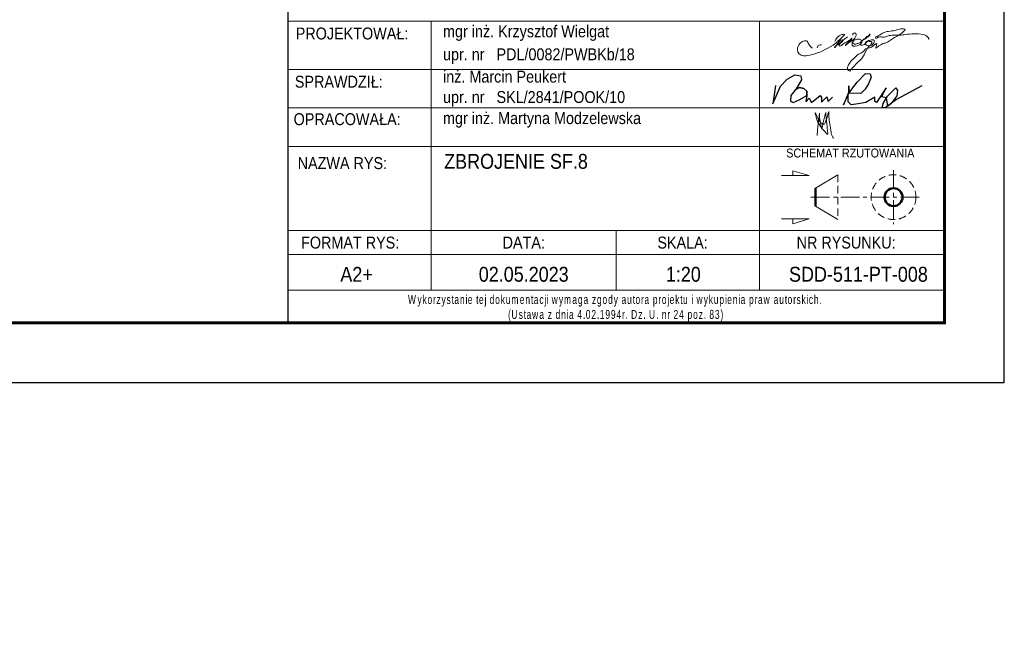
# Model space of a CAD drawing. Extents: x 366671 to 383406, y -114849 to -104075.
# Tile 10 of 13: x 379493 to 382791, y -114849 to -112773. Entities that reach past the tile are written whole.
import ezdxf
from ezdxf.enums import TextEntityAlignment as Align

# ---------------------------------------------------------------- set-up
doc = ezdxf.new("R2010")
doc.units = 0
doc.header["$LTSCALE"] = 5
doc.header["$MEASUREMENT"] = 0
doc.linetypes.add('HIDDEN', pattern=[0.375, 0.25, -0.125])
doc.linetypes.add('MITTE', pattern=[2, 1.25, -0.25, 0.25, -0.25])
doc.layers.add('_FORMATKA', color=8, linetype='Continuous', lineweight=15, plot=False)
for name, color, linetype, lineweight in [('_RAMKA', 7, 'Continuous', 35), ('PS_DIM', 4, 'Continuous', 13), ('PS_HIDDEN', 2, 'HIDDEN', 13), ('PS_MIDLINE', 5, 'MITTE', 13), ('PS_POS', 1, 'Continuous', 15), ('PS_SOLID', 7, 'Continuous', 20), ('PS_TEXT', 3, 'Continuous', 13)]:
    doc.layers.add(name, color=color, linetype=linetype, lineweight=lineweight)
doc.layers.add('_tabelka', color=7, linetype='Continuous')
doc.styles.add('ARIAL', font='arial.ttf')
doc.styles.add('gil', font='GIL_____.TTF', dxfattribs={"width": 0.9})

# ---------------------------------------------------------------- blocks, each defined once
blk = doc.blocks.new('*U16')
at = {"layer": '_FORMATKA', "lineweight": -3}
blk.add_lwpolyline([(-800, 0), (0, 0), (0, 420), (-800, 420)], close=True, dxfattribs=at)
at = {"layer": '_RAMKA', "lineweight": -3, "const_width": 0.5}
blk.add_lwpolyline([(-770, 10), (-10, 10), (-10, 410), (-770, 410)], close=True, dxfattribs=at)
blk = doc.blocks.new('A$C077725B1')
at = {"layer": 'PS_SOLID', "color": 5, "lineweight": 25}
for points in [[(0.45, 3.96), (0, 0.74), (1.35, 3.86), (2.53, 5.09), (3.87, 5.86), (4.96, 5.66), (5.03, 4.97), (4.09, 3.39), (3.17, 2.17), (3.12, 1.2), (3.6, 0.93), (4.61, 1.41), (5.99, 2.21), (5.97, 2.95), (5.49, 3.43), (4.71, 3.58), (3.95, 3.2), (4.71, 3.58), (5.49, 3.43), (5.97, 2.95), (5.99, 2.21), (5.79, 1.09), (6.4, 1.71), (6.83, 0.96), (8.36, 2.21), (8.58, 1.82), (8.58, 1.03), (9.53, 1.97), (9.77, 1.14), (10.51, 1.89)], [(26.25, 3.91), (21.8, 1.47), (19.81, 0), (19.26, 0), (19.47, 0.79), (20.21, 2.08), (21.68, 3.55), (21.99, 3.05), (21.86, 2.14), (20.81, 0.74), (20.25, 0.33), (20.03, 1.78), (19.17, 1.98), (19.96, 3.54), (18.27, 0.97), (18, 1.12), (18, 1.91), (16.37, 0.97), (15.05, 0.72), (13.81, 0.54), (13.29, 1.06), (13.29, 2.56), (12.47, 0.52), (13.42, 2.59), (13.42, 3.89), (13.42, 2.59), (14.85, 4.56), (16.34, 6.04), (17.15, 6.01), (17.36, 5.44), (16.89, 4.25), (16.25, 3.31), (15.51, 2.56), (13.42, 2.59)]]:
    blk.add_lwpolyline(points, dxfattribs=at)
blk = doc.blocks.new('tabela_rys')
at = {"layer": '_tabelka', "color": 251, "lineweight": 15}
for p, q in [((21.62, 58.32), (131.62, 58.32)), ((21.62, 58.32), (131.62, 58.32)), ((45.62, 58.32), (45.62, 37.33)), ((100.62, 58.32), (100.62, 37.33)), ((21.62, 50.24), (131.62, 50.24)), ((21.62, 43.79), (131.62, 43.79)), ((21.62, 37.33), (131.62, 37.33)), ((21.62, 37.33), (131.62, 37.33)), ((21.62, 37.33), (131.62, 37.33)), ((21.62, 37.33), (131.62, 37.33)), ((21.62, 37.33), (131.62, 37.33)), ((21.62, 37.33), (131.62, 37.33)), ((21.62, 37.33), (131.62, 37.33)), ((21.62, 37.33), (131.62, 37.33)), ((45.62, 37.33), (45.62, 23.22)), ((100.62, 37.33), (100.62, 13.22)), ((21.62, 23.22), (131.62, 23.22)), ((131.62, 23.22), (21.62, 23.22)), ((45.62, 23.22), (45.62, 13.22)), ((76.62, 23.22), (76.62, 13.22)), ((21.62, 19.22), (131.62, 19.22)), ((21.62, 13.22), (131.62, 13.22))]:
    blk.add_line(p, q, dxfattribs=at)
at = {"layer": '_tabelka', "color": 251, "lineweight": 30}
blk.add_lwpolyline([(131.62, 123.55), (21.62, 123.55), (21.62, 7.77), (131.62, 7.77)], close=True, dxfattribs=at)
at = {"layer": 'PS_DIM', "color": 5, "true_color": 0x1d16e9}
for points in [[(109.48, 53.8), (108.99, 54.29), (108.79, 54.65), (108.6, 54.97), (107.99, 54.97), (107.36, 54.6), (106.97, 53.57), (107.12, 53.03), (107.77, 52.55), (108.62, 52.55), (110.32, 53), (114.18, 55.37), (114.63, 55.81), (114.9, 56.08), (114.41, 56.08), (113.23, 54.9)], [(115.36, 55.7), (113.22, 53.93), (113.18, 53.9), (113.18, 53.98), (113.33, 54.13), (113.56, 54.36), (114.45, 55.17), (114.55, 55.14), (113.99, 54.42), (113.95, 54.18), (114.03, 54.16), (114.58, 54.48), (115.19, 54.83), (115.46, 54.98), (115.73, 55.14), (115.95, 55.36), (116.04, 55.45), (116.06, 55.39), (116.02, 55.28), (115.29, 54.61), (115.06, 54.38), (115.02, 54.23), (115.14, 54.35), (115.64, 54.75), (116.77, 55.82), (116.82, 56), (116.82, 56.17), (116.69, 56.3), (116.5, 56.3), (116.26, 56.24), (116.23, 56.11), (116.23, 56)], [(116.27, 54.78), (116.4, 54.56), (116.58, 54.45), (116.96, 54.56), (117.27, 54.64), (117.58, 54.82), (117.66, 55.11), (117.19, 55.3), (116.43, 55.09), (116.18, 54.85), (116.11, 54.56), (116.28, 54.15), (116.65, 54.15), (117.64, 54.62), (118.01, 55.28), (118.3, 55.44), (118.6, 55.74), (118.91, 55.92), (119.04, 56.14), (119.09, 56.16), (118.24, 55.3), (117.84, 55.07), (117.57, 54.61), (117.57, 54.35), (118.03, 54.35), (118.3, 54.51), (118.35, 54.72), (118.63, 54.99), (119.09, 55.11), (119.38, 55.19), (119.72, 55.19), (119.86, 54.94), (119.56, 54.42), (119.25, 54.24), (118.63, 54.24), (118.45, 54.43), (118.39, 54.64), (119.46, 54.8), (119.3, 54.52), (119.18, 54.31), (118.99, 54.13), (118.15, 52.67), (115.93, 50.15), (115.75, 49.97), (115.52, 50.04), (115.33, 50.36), (115.46, 50.86), (115.83, 51.49), (116.51, 52.17), (116.97, 52.63), (117.94, 53.19), (118.45, 53.7), (119.24, 53.91), (120.28, 54.51), (120.08, 53.78), (120.47, 54.09), (120.72, 54.24), (120.96, 54.38), (121.28, 54.56), (121.66, 54.66), (123.03, 55.46), (124.83, 56.69), (124.99, 56.96), (124.75, 57.03), (124.29, 57.03), (123.37, 56.78), (122.22, 56.61), (121.4, 56.39), (120.69, 55.98), (120.26, 55.73), (120.02, 55.6), (120.05, 55.5), (120.57, 55.64), (121.34, 55.64), (122.15, 55.85), (123.03, 55.97), (124.11, 55.97), (125.01, 56.08), (128, 56.08), (128.89, 55.57), (128.97, 55.25), (128.95, 55.23)], [(111.02, 54.38), (110.58, 54.31), (110.37, 54.14), (110.28, 53.86)], [(109.92, 42.99), (110.36, 42.1), (110.66, 41.59), (111.09, 41.15), (111.38, 40.99), (111.66, 41.47), (111.96, 42.25), (112.08, 42.76), (112.2, 43.19)], [(111.71, 43.01), (111.79, 41.97), (111.9, 41.03), (111.99, 40.03), (111.99, 39.38), (111.65, 39.72), (111.22, 40.15), (110.84, 40.68), (110.65, 41.02), (110.26, 41.69), (110.08, 42.33), (109.92, 42.99)], [(110.26, 39.14), (110.35, 40.27), (110.43, 40.94), (110.49, 41.47), (110.59, 42.26), (110.65, 42.75), (110.65, 42.9)], [(110.65, 42.9), (110.68, 42.38), (110.68, 42.14), (110.7, 41.97), (110.71, 41.9), (110.76, 41.68), (110.81, 41.47), (110.84, 41.29), (110.91, 40.88), (111.01, 40.53), (111.04, 40.47), (111.14, 40.66), (111.22, 40.95), (111.29, 41.28), (111.38, 41.81), (111.5, 42.26), (111.6, 42.66), (111.71, 43.03)], [(112.2, 43.19), (112.23, 42.5), (112.33, 41.38), (112.56, 40.06), (112.77, 39.1), (112.98, 38.73)]]:
    blk.add_spline(points, degree=3, dxfattribs=at)
at = {"layer": 'PS_HIDDEN'}
blk.add_line((113.73, 32.58), (113.73, 25.08), dxfattribs=at)
blk.add_circle((123.07, 28.83), 3.75, dxfattribs=at)
at = {"layer": 'PS_MIDLINE', "ltscale": 0.5}
for p, q in [((123.07, 33.33), (123.07, 24.33)), ((109.23, 28.83), (127.57, 28.83))]:
    blk.add_line(p, q, dxfattribs=at)
at = {"layer": 'PS_POS'}
for p, q in [((109.98, 30.33), (113.73, 32.58)), ((113.73, 25.08), (109.98, 27.33))]:
    blk.add_line(p, q, dxfattribs=at)
at = {"layer": 'PS_POS', "lineweight": 50}
blk.add_line((109.98, 27.33), (109.98, 30.33), dxfattribs=at)
at = {"layer": 'PS_SOLID', "lineweight": 50}
blk.add_line((109.98, 30.33), (109.98, 27.33), dxfattribs=at)
blk.add_circle((123.07, 28.83), 1.5, dxfattribs=at)
blk.add_circle((123.07, 28.83), 1.5, dxfattribs=at)
at = {"layer": 'PS_TEXT', "color": 7}
for p, q in [((108.95, 32.44), (106.22, 33.26)), ((106.22, 33.26), (106.22, 32.44)), ((108.95, 32.44), (104.3, 32.44)), ((108.95, 25.21), (104.3, 25.21)), ((108.95, 25.21), (106.22, 24.39)), ((106.22, 24.39), (106.22, 25.21))]:
    blk.add_line(p, q, dxfattribs=at)
at = {"layer": 'PS_POS', "color": 7, "xscale": 0.9500000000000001, "yscale": 0.9500000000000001, "zscale": 0.9500000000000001}
blk.add_blockref('A$C077725B1', (102.85, 43.79), dxfattribs=at)
at = {"layer": '_tabelka', "color": 12, "style": 'gil', "width": 0.9}
for s, p in [('PROJEKTOWAŁ: ', (32.69, 56.26)), ('SPRAWDZIŁ: ', (30.47, 48.18)), ('OPRACOWAŁA: ', (31.87, 41.9)), ('NAZWA RYS:', (30.74, 34.54))]:
    blk.add_text(s, height=2, dxfattribs=at).set_placement(p, align=Align.MIDDLE)
at = {"layer": '_tabelka', "color": 7, "style": 'gil', "width": 0.9}
for s, p in [('mgr inż. Krzysztof Wielgat', (47.6, 56.62)), ('upr. nr   PDL/0082/PWBKb/18 ', (47.6, 52.77)), ('inż. Marcin Peukert', (47.6, 49.03)), ('upr. nr   SKL/2841/POOK/10 ', (47.6, 45.61)), ('mgr inż. Martyna Modzelewska', (47.6, 42.08))]:
    blk.add_text(s, height=2, dxfattribs=at).set_placement(p, align=Align.MIDDLE_LEFT)
at = {"layer": '_tabelka', "color": 251, "style": 'gil', "width": 0.9}
for s, p in [('FORMAT RYS:', (32.04, 21.22)), ('DATA:', (61.12, 21.22)), ('SKALA:', (87.72, 21.22)), ('NR RYSUNKU:', (115.12, 21.22))]:
    blk.add_text(s, height=2, dxfattribs=at).set_placement(p, align=Align.MIDDLE)
at = {"layer": '_tabelka', "color": 7, "lineweight": 13, "insert": (22.63, 10.21), "char_height": 1.5, "attachment_point": 4, "style": 'gil'}
blk.add_mtext_dynamic_manual_height_columns('\\pi19.10122;{\\W0.7;\\T1.2;Wykorzystanie tej dokumentacji wymaga zgody autora projektu i wykupienia praw autorskich.\\P\\pi35.86535;(Ustawa z dnia 4.02.1994r. Dz. U. nr 24 poz. 83)}', width=107.5936, gutter_width=12.5, heights=[0], dxfattribs=at)
at = {"layer": '_tabelka', "color": 7, "style": 'gil', "width": 0.9}
for p in [(47.79, 34.83), (47.79, 30.29), (47.79, 26.06)]:
    blk.add_attdef('NAZWA_RYS:', text='', height=2.5, dxfattribs=at).set_placement(p, align=Align.MIDDLE_LEFT)
blk.add_attdef('FORMAT', text='', height=2.5, dxfattribs=at).set_placement((33.12, 15.91), align=Align.MIDDLE)
at = {"layer": '_tabelka', "color": 7, "style": 'gil', "width": 0.9, "flags": 8}
for tag, p in [('DATA', (61.11, 15.91)), ('SKALA', (87.85, 15.91)), ('NR_RYSUNKU', (117.18, 15.91))]:
    blk.add_attdef(tag, text='', height=2.5, dxfattribs=at).set_placement(p, align=Align.MIDDLE)
at = {"layer": 'PS_TEXT', "color": 7, "insert": (100.88, 36.98), "char_height": 1.5, "width": 31.0028, "attachment_point": 1, "style": 'gil'}
blk.add_mtext('\\pi4.20993;SCHEMAT RZUTOWANIA', dxfattribs=at)

msp = doc.modelspace()

# ---------------------------------------------------------------- block references
at = {"layer": 'PS_DIM', "xscale": 20, "yscale": 20, "zscale": 20}
msp.add_blockref('*U16', (382791.45, -113988.82), dxfattribs=at)
at = {"layer": 'PS_DIM', "color": 7}
ref = msp.add_blockref('tabela_rys', (379959.07, -113944.2), dxfattribs=dict(at, xscale=20, yscale=20, zscale=20))
ref.add_attrib('FORMAT', 'A2+', dxfattribs={"layer": '_tabelka', "color": 7, "height": 50, "style": 'gil', "width": 0.9}).set_placement((380621.39, -113625.97), align=Align.MIDDLE)
ref.add_attrib('DATA', '02.05.2023', dxfattribs={"layer": '_tabelka', "color": 7, "height": 50, "style": 'gil', "width": 0.9, "flags": 8}).set_placement((381181.37, -113625.97), align=Align.MIDDLE)
ref.add_attrib('SKALA', '1:20', dxfattribs={"layer": '_tabelka', "color": 7, "height": 50, "style": 'gil', "width": 0.9, "flags": 8}).set_placement((381716.07, -113625.97), align=Align.MIDDLE)
ref.add_attrib('NR_RYSUNKU', 'SDD-511-PT-008', dxfattribs={"layer": '_tabelka', "color": 7, "height": 50, "style": 'gil', "width": 0.9, "flags": 8}).set_placement((382302.75, -113625.97), align=Align.MIDDLE)
ref.add_attrib('NAZWA_RYS:', 'ZBROJENIE SF.8', dxfattribs={"layer": '_tabelka', "color": 7, "height": 50, "style": 'gil', "width": 0.9}).set_placement((380914.84, -113247.52), align=Align.MIDDLE_LEFT)

# ---------------------------------------------------------------- texts
at = {"layer": 'PS_TEXT', "insert": (371905.18, -112631.49, -10443.61), "char_height": 50, "width": 2018.2232, "attachment_point": 1, "style": 'ARIAL'}
msp.add_mtext('{\\fArial|b0|i0|c238|p34;\\W0.85;\\LUWAGA:\\P\\Fsimplex|c238;\\l\\P\\pi-150,l150,t150;1.^IPRZED PRZYSTĄPIENIEM DO REALIZACJI WZMOCNIEŃ, NALEŻY ODPOWIEDNIO PRZYGOTOWAĆ POWIERZCHNIE ISTNIEJĄCYCH ELEMENTÓW (POPRZEZ ZABIEGI POLEPSZAJĄCE PRZYCZEPNOŚĆ "NOWEGO" BETONU).\\P2.^IPRĘTY NALEŻY WKLEJAĆ NA ODLEGŁOŚĆ MIN.250mm lub 150mm(kielich istniejącej stopy) ZA POMOCĄ SPECJALISTYCZNYCH KLEJÓW DEDYKOWANYCH DO WKLEJANIA PRĘTÓW ZBROJENIOWYCH.}', dxfattribs=at)

doc.saveas('drawing.dxf')
